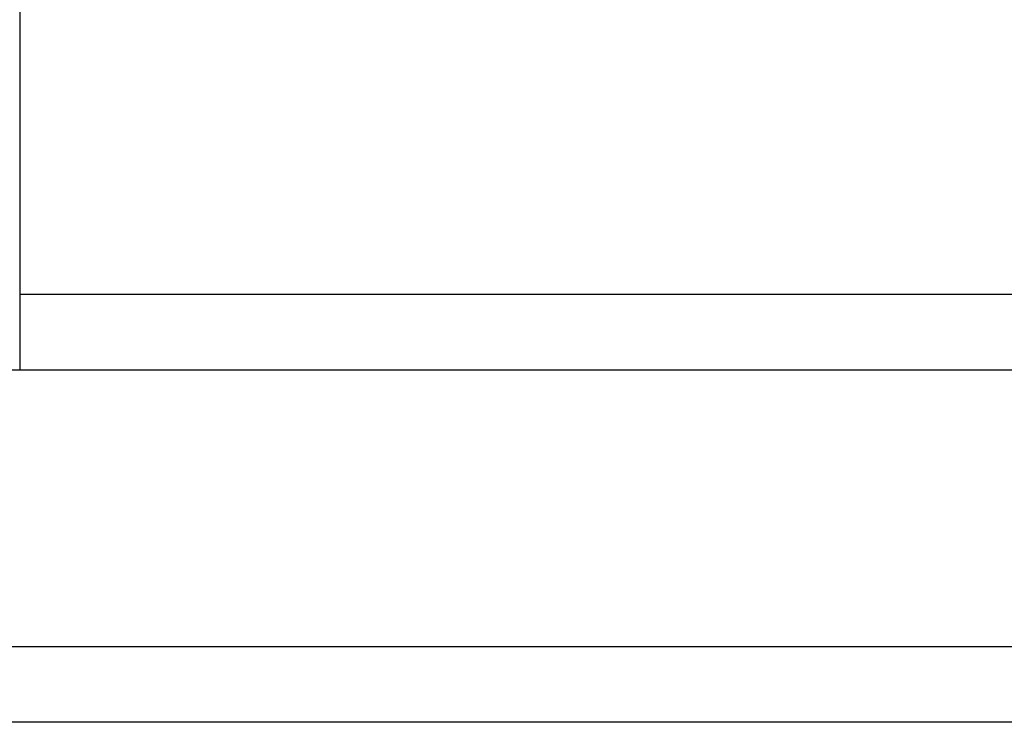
# Model space of a CAD drawing. Header units: millimetres. Extents: x 467 to 831, y 501 to 636.
# Tile 3 of 52: x 704 to 723, y 524 to 538. Entities that reach past the tile are written whole.
import ezdxf

# ---------------------------------------------------------------- set-up
doc = ezdxf.new("R2010")
doc.units = ezdxf.units.MM
doc.layers.add('2', color=7, linetype='CONTINUOUS')

msp = doc.modelspace()

# ---------------------------------------------------------------- linework, layer by layer
at = {"layer": '2', "color": 0, "linetype": 'Continuous'}
for p, q in [((703.622, 569.056), (703.622, 531.056)), ((772.922, 532.556), (703.622, 532.556)), ((703.701, 531.056), (693.122, 531.056))]:
    msp.add_line(p, q, dxfattribs=at)
for points in [[(772.922, 531.056), (703.622, 531.056)], [(830.772, 525.556), (641.695, 525.556)], [(830.772, 524.056), (598.272, 524.056)]]:
    msp.add_open_spline(points, degree=1, dxfattribs=at)

doc.saveas('drawing.dxf')
